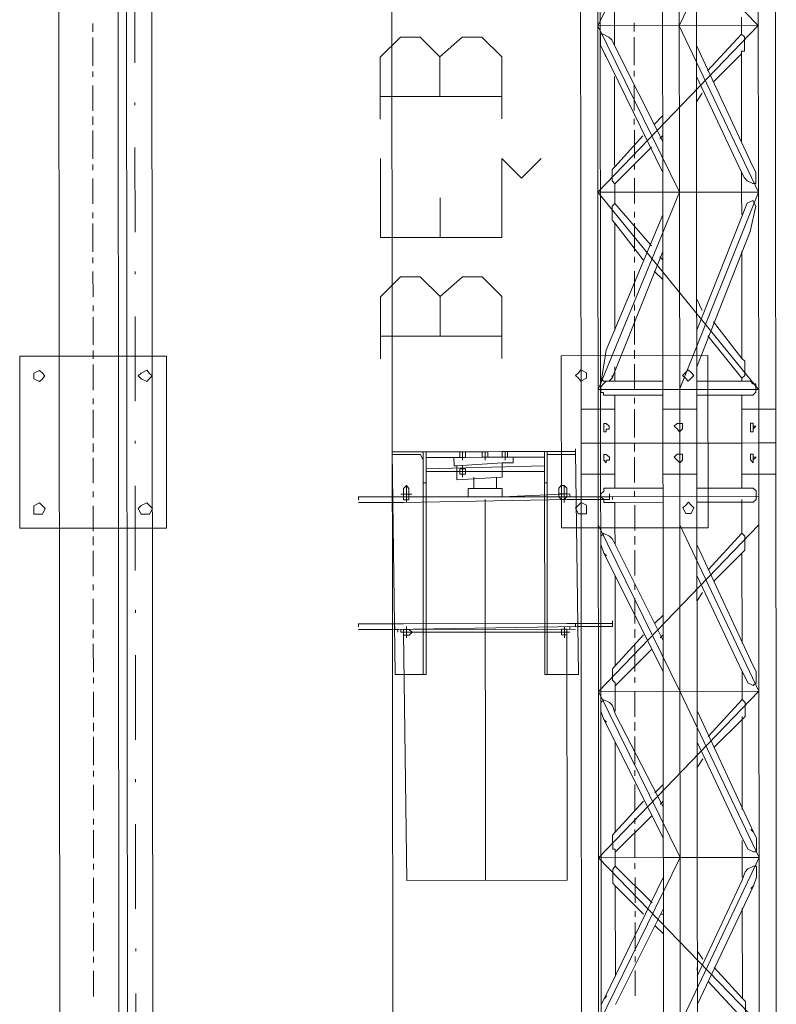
# Model space of a CAD drawing. Header units: inches. Extents: x -5850 to 5646, y 8947 to 13007.
# Tile 162 of 256: x -4033 to -3920, y 10865 to 11013. Entities that reach past the tile are written whole.
import ezdxf

# ---------------------------------------------------------------- set-up
doc = ezdxf.new("R2010")
doc.units = ezdxf.units.IN
doc.header["$MEASUREMENT"] = 0
doc.layers.add('at_Entity', color=7, linetype='Continuous')
doc.layers.add('at_Rect', color=7, linetype='Continuous')

msp = doc.modelspace()

# ---------------------------------------------------------------- linework, layer by layer
at = {"layer": 'at_Entity', "color": 7, "lineweight": 20}
for p, q in [((-3978.04, 11398.38), (-3977.23, 10500.36)), ((-4018.27, 10561.15), (-4019.02, 11398.35)), ((-4018.22, 10500.33), (-4019.02, 11398.35)), ((-4013.95, 11398.35), (-4013.15, 10500.33)), ((-4013.15, 10500.33), (-4013.95, 11398.35)), ((-4027.14, 10561.15), (-4027.83, 11328.22)), ((-4016.94, 10500.33), (-4017.68, 11328.23)), ((-3946.06, 10561.22), (-3946.75, 11328.29)), ((-3949.44, 11036.83), (-3949.4, 10986.99)), ((-3946.83, 10986.99), (-3946.88, 11036.84)), ((-3946.88, 11036.84), (-3922.82, 11011.94)), ((-3934.66, 11036.85), (-3946.85, 11011.92)), ((-3937.17, 11036.85), (-3937.13, 10987)), ((-3934.62, 10987.01), (-3934.66, 11036.85)), ((-3922.84, 11036.86), (-3934.64, 11011.93)), ((-3932.05, 10987.01), (-3932.1, 11036.85)), ((-3922.8, 10987.02), (-3922.84, 11036.86)), ((-3920.23, 10987.02), (-3920.28, 11036.86)), ((-3944.34, 11008.96), (-3944.35, 11014.88)), ((-3925.33, 11013.21), (-3925.33, 11010.67)), ((-3946.85, 11011.92), (-3922.82, 11011.94)), ((-3946.85, 11011.92), (-3934.62, 10987.01)), ((-3922.82, 11011.94), (-3946.83, 10986.99)), ((-3946.46, 11008.96), (-3946.46, 11010.65)), ((-3946.46, 11010.65), (-3946.02, 11010.65)), ((-3946.02, 11010.65), (-3945.18, 11010.23)), ((-3934.64, 11011.93), (-3922.8, 10987.02)), ((-3930.4, 11005.17), (-3925.33, 11010.67)), ((-3925.33, 11010.67), (-3924.88, 11010.25)), ((-3976.41, 11010.2), (-3979.42, 11007.24)), ((-3973.45, 11010.2), (-3976.41, 11010.2)), ((-3970.49, 11007.25), (-3973.45, 11010.2)), ((-3967.15, 11010.21), (-3970.49, 11007.25)), ((-3964.19, 11010.21), (-3967.15, 11010.21)), ((-3961.24, 11007.26), (-3964.19, 11010.21)), ((-3945.18, 11010.23), (-3944.73, 11009.81)), ((-3944.73, 11009.81), (-3944.34, 11008.96)), ((-3924.88, 11010.25), (-3924.88, 11008.14)), ((-3946.01, 11008.12), (-3946.46, 11008.96)), ((-3937.13, 10989.96), (-3946.01, 11008.12)), ((-3945.62, 11007.27), (-3946.01, 11008.12)), ((-3937.13, 10994.61), (-3944.34, 11008.96)), ((-3932.07, 11008.97), (-3923.64, 10990.82)), ((-3929.56, 11003.48), (-3925.32, 11007.71)), ((-3924.88, 11008.14), (-3925.32, 11008.14)), ((-3925.32, 11008.14), (-3925.32, 11007.71)), ((-3925.32, 11007.71), (-3925.31, 10994.62)), ((-3979.42, 11007.24), (-3979.41, 10997.95)), ((-3970.49, 11007.25), (-3970.49, 11001.34)), ((-3961.23, 10997.97), (-3961.24, 11007.26)), ((-3944.33, 10991.22), (-3944.34, 11004.32)), ((-3932.07, 11004.33), (-3925.31, 10989.98)), ((-3932.07, 11003.48), (-3932.07, 11003.9)), ((-3932.07, 11000.53), (-3931.23, 11001.8)), ((-3979.41, 11001.33), (-3961.23, 11001.35)), ((-3938.42, 10997.14), (-3937.14, 10998.41)), ((-3944.32, 10990.8), (-3940.09, 10995.45)), ((-3937.58, 10995.03), (-3937.14, 10995.45)), ((-3944.32, 10988.26), (-3938.81, 10993.76)), ((-3979.39, 10980.21), (-3979.4, 10992.03)), ((-3961.21, 10980.22), (-3961.22, 10992.05)), ((-3961.22, 10992.05), (-3958.26, 10989.1)), ((-3958.26, 10989.1), (-3955.31, 10992.06)), ((-3924.03, 10991.67), (-3923.64, 10990.82)), ((-3944.71, 10990.38), (-3944.32, 10990.8)), ((-3944.71, 10988.69), (-3944.71, 10990.38)), ((-3944.32, 10990.8), (-3944.33, 10991.22)), ((-3925.31, 10989.98), (-3925.31, 10987.01)), ((-3924.86, 10989.13), (-3925.31, 10989.98)), ((-3923.64, 10990.82), (-3923.19, 10989.98)), ((-3923.19, 10989.98), (-3923.19, 10988.28)), ((-3944.32, 10988.26), (-3944.71, 10988.69)), ((-3924.47, 10988.7), (-3924.86, 10989.13)), ((-3923.63, 10988.28), (-3924.47, 10988.7)), ((-3949.4, 10986.99), (-3949.36, 10949.4)), ((-3922.8, 10987.02), (-3946.83, 10986.99)), ((-3922.77, 10957.45), (-3946.83, 10986.99)), ((-3946.83, 10986.99), (-3946.8, 10949.4)), ((-3946.8, 10957.43), (-3934.62, 10987.01)), ((-3944.32, 10987), (-3944.32, 10988.26)), ((-3944.32, 10987), (-3944.32, 10985.31)), ((-3937.13, 10987), (-3937.09, 10949.41)), ((-3934.62, 10987.01), (-3934.58, 10949.42)), ((-3934.59, 10957.44), (-3922.8, 10987.02)), ((-3932.02, 10949.42), (-3932.05, 10987.01)), ((-3925.31, 10987.01), (-3925.3, 10983.63)), ((-3923.19, 10988.28), (-3923.63, 10988.28)), ((-3922.8, 10987.02), (-3922.76, 10949.43)), ((-3920.2, 10949.43), (-3920.23, 10987.02)), ((-3970.47, 10980.22), (-3970.47, 10986.13)), ((-3924.47, 10985.33), (-3923.63, 10985.75)), ((-3923.63, 10985.75), (-3923.18, 10984.91)), ((-3944.71, 10984.89), (-3944.32, 10985.31)), ((-3944.71, 10982.78), (-3944.71, 10984.89)), ((-3944.32, 10985.31), (-3938.79, 10978.98)), ((-3932.03, 10966.31), (-3924.47, 10985.33)), ((-3923.18, 10984.91), (-3924.02, 10981.1)), ((-3937.12, 10983.62), (-3945.58, 10963.34)), ((-3944.32, 10982.35), (-3944.71, 10982.78)), ((-3944.3, 10966.3), (-3944.32, 10982.35)), ((-3940.07, 10976.86), (-3944.32, 10982.35)), ((-3932.03, 10960.82), (-3924.02, 10981.1)), ((-3961.21, 10980.22), (-3979.39, 10980.21)), ((-3937.12, 10978.13), (-3944.69, 10959.12)), ((-3925.3, 10978.14), (-3925.28, 10962.09)), ((-3937.12, 10976.87), (-3937.57, 10977.29)), ((-3937.12, 10973.91), (-3938.4, 10975.17)), ((-3976.37, 10974.3), (-3979.38, 10971.34)), ((-3973.42, 10974.3), (-3976.37, 10974.3)), ((-3970.46, 10971.35), (-3973.42, 10974.3)), ((-3967.12, 10974.31), (-3970.46, 10971.35)), ((-3964.16, 10974.31), (-3967.12, 10974.31)), ((-3961.2, 10971.36), (-3964.16, 10974.31)), ((-3979.38, 10971.34), (-3979.37, 10962.04)), ((-3970.46, 10971.35), (-3970.46, 10965.43)), ((-3961.2, 10962.06), (-3961.2, 10971.36)), ((-3931.2, 10969.27), (-3932.04, 10970.96)), ((-3932.04, 10967.16), (-3932.04, 10967.58)), ((-3925.28, 10962.09), (-3929.53, 10967.58)), ((-3979.38, 10965.42), (-3961.2, 10965.44)), ((-3925.28, 10959.14), (-3930.36, 10965.47)), ((-3946.41, 10958.27), (-3945.58, 10963.34)), ((-3925.28, 10962.09), (-3924.84, 10961.68)), ((-3949.37, 10960.38), (-3949.76, 10959.96)), ((-3948.54, 10959.96), (-3949.37, 10960.38)), ((-3944.3, 10958.7), (-3944.3, 10960.81)), ((-3933.31, 10960.4), (-3933.7, 10959.97)), ((-3932.87, 10959.97), (-3933.31, 10960.4)), ((-3924.84, 10961.68), (-3924.84, 10959.56)), ((-4031.29, 10959.88), (-4030.45, 10960.31)), ((-4031.29, 10959.04), (-4031.29, 10959.88)), ((-4030.45, 10958.62), (-4031.29, 10959.04)), ((-4030.45, 10960.31), (-4030.01, 10959.89)), ((-4030.01, 10959.04), (-4030.45, 10958.62)), ((-4030.01, 10959.89), (-4029.62, 10959.47)), ((-4029.62, 10959.47), (-4030.01, 10959.04)), ((-4015.68, 10959.48), (-4015.23, 10959.9)), ((-4015.23, 10959.06), (-4015.68, 10959.48)), ((-4015.23, 10959.9), (-4014.39, 10960.32)), ((-4014.39, 10958.63), (-4015.23, 10959.06)), ((-4014.39, 10960.32), (-4014, 10959.9)), ((-4014, 10959.06), (-4014.39, 10958.63)), ((-4014, 10959.9), (-4013.56, 10959.48)), ((-4013.56, 10959.48), (-4014, 10959.06)), ((-3949.76, 10959.96), (-3950.21, 10959.54)), ((-3950.21, 10959.54), (-3949.76, 10959.12)), ((-3949.76, 10959.12), (-3949.37, 10958.69)), ((-3949.37, 10958.69), (-3948.53, 10959.12)), ((-3948.53, 10959.12), (-3948.54, 10959.96)), ((-3946.42, 10959.12), (-3946.42, 10959.54)), ((-3945.97, 10958.7), (-3946.42, 10959.12)), ((-3944.69, 10959.12), (-3945.13, 10958.7)), ((-3944.69, 10959.12), (-3944.69, 10959.54)), ((-3933.7, 10959.97), (-3934.15, 10959.55)), ((-3934.15, 10959.55), (-3933.7, 10959.13)), ((-3933.7, 10959.13), (-3933.31, 10958.71)), ((-3933.31, 10958.71), (-3932.86, 10959.13)), ((-3932.47, 10959.55), (-3932.87, 10959.97)), ((-3932.86, 10959.13), (-3932.47, 10959.55)), ((-3924.84, 10959.56), (-3925.28, 10959.14)), ((-3925.28, 10958.71), (-3925.28, 10959.14)), ((-3946.8, 10957.43), (-3922.77, 10957.45)), ((-3946.41, 10957.85), (-3945.97, 10958.27)), ((-3946.41, 10957.01), (-3946.41, 10957.85)), ((-3945.97, 10958.27), (-3945.58, 10958.7)), ((-3945.13, 10958.7), (-3945.97, 10958.7)), ((-3944.3, 10958.7), (-3945.58, 10958.7)), ((-3937.1, 10958.7), (-3944.3, 10958.7)), ((-3932.03, 10958.71), (-3925.28, 10958.71)), ((-3924, 10958.71), (-3925.28, 10958.71)), ((-3924, 10958.71), (-3923.61, 10958.29)), ((-3923.61, 10958.29), (-3923.16, 10958.29)), ((-3923.16, 10958.29), (-3923.16, 10957.45)), ((-3923.16, 10957.45), (-3923.16, 10957.03)), ((-3945.97, 10957.01), (-3946.41, 10957.01)), ((-3945.97, 10956.59), (-3945.97, 10957.01)), ((-3945.58, 10956.59), (-3945.97, 10956.59)), ((-3944.29, 10956.59), (-3945.58, 10956.59)), ((-3937.1, 10956.6), (-3944.29, 10956.59)), ((-3944.29, 10956.59), (-3944.29, 10949.41)), ((-3932.03, 10956.6), (-3925.28, 10956.61)), ((-3925.27, 10949.42), (-3925.28, 10956.61)), ((-3925.28, 10956.61), (-3924, 10956.61)), ((-3923.61, 10956.61), (-3924, 10956.61)), ((-3923.16, 10957.03), (-3923.61, 10956.61)), ((-3944.29, 10954.48), (-3949.37, 10954.47)), ((-3932.02, 10954.49), (-3937.1, 10954.48)), ((-3920.2, 10954.5), (-3925.28, 10954.49)), ((-3945.96, 10951.09), (-3945.96, 10952.36)), ((-3945.96, 10952.36), (-3945.57, 10952.36)), ((-3945.96, 10952.36), (-3945.96, 10951.52)), ((-3945.57, 10952.36), (-3945.13, 10951.94)), ((-3945.13, 10951.52), (-3945.57, 10951.52)), ((-3945.57, 10951.52), (-3945.57, 10951.09)), ((-3945.13, 10951.94), (-3945.13, 10951.52)), ((-3935.42, 10951.95), (-3934.98, 10952.37)), ((-3934.98, 10951.53), (-3935.42, 10951.95)), ((-3934.98, 10952.37), (-3934.59, 10952.37)), ((-3934.59, 10951.1), (-3934.98, 10951.53)), ((-3934.59, 10952.37), (-3934.14, 10952.37)), ((-3934.14, 10951.53), (-3934.59, 10951.1)), ((-3934.14, 10952.37), (-3934.14, 10951.53)), ((-3923.6, 10952.38), (-3923.99, 10952.38)), ((-3923.99, 10952.38), (-3923.99, 10951.11)), ((-3923.6, 10951.96), (-3923.6, 10952.38)), ((-3923.6, 10952.38), (-3923.6, 10951.54)), ((-3923.6, 10951.54), (-3923.16, 10951.96)), ((-3923.16, 10951.96), (-3923.6, 10951.96)), ((-3923.6, 10951.11), (-3923.6, 10951.54)), ((-3945.57, 10951.09), (-3945.96, 10951.09)), ((-3923.99, 10951.11), (-3923.6, 10951.11)), ((-3949.36, 10949.4), (-3944.29, 10949.41)), ((-3949.36, 10949.4), (-3949.35, 10937.15)), ((-3946.8, 10949.4), (-3949.36, 10949.4)), ((-3937.09, 10949.41), (-3946.8, 10949.4)), ((-3946.8, 10949.4), (-3937.09, 10949.41)), ((-3944.29, 10949.41), (-3946.8, 10949.4)), ((-3946.8, 10949.4), (-3946.79, 10937.15)), ((-3944.28, 10942.65), (-3944.29, 10949.41)), ((-3937.09, 10949.41), (-3932.02, 10949.42)), ((-3932.02, 10949.42), (-3937.09, 10949.41)), ((-3937.09, 10949.41), (-3937.08, 10937.16)), ((-3934.58, 10949.42), (-3934.57, 10937.16)), ((-3922.76, 10949.43), (-3932.02, 10949.42)), ((-3932.01, 10937.17), (-3932.02, 10949.42)), ((-3932.02, 10949.42), (-3925.27, 10949.42)), ((-3922.76, 10949.43), (-3925.27, 10949.42)), ((-3925.27, 10949.42), (-3922.76, 10949.43)), ((-3920.2, 10949.43), (-3925.27, 10949.42)), ((-3925.27, 10949.42), (-3925.27, 10942.66)), ((-3922.76, 10949.43), (-3920.2, 10949.43)), ((-3922.76, 10949.43), (-3922.75, 10937.17)), ((-3920.19, 10937.18), (-3920.2, 10949.43)), ((-3977.63, 10948.11), (-3977.63, 10948.53)), ((-3977.63, 10948.11), (-3972.56, 10948.12)), ((-3977.63, 10948.11), (-3972.56, 10948.12)), ((-3977.63, 10948.11), (-3977.21, 10914.74)), ((-3977.63, 10948.11), (-3977.63, 10947.69)), ((-3977.63, 10947.69), (-3977.24, 10947.69)), ((-3973.84, 10947.69), (-3977.24, 10947.69)), ((-3973.4, 10947.69), (-3973.84, 10947.69)), ((-3973, 10946.84), (-3973.4, 10947.69)), ((-3972.98, 10914.74), (-3973.01, 10948.11)), ((-3972.56, 10948.12), (-3967.48, 10948.12)), ((-3972.56, 10947.27), (-3972.56, 10948.12)), ((-3972.56, 10943.46), (-3972.56, 10948.12)), ((-3972.53, 10914.74), (-3972.56, 10948.12)), ((-3967.48, 10947.27), (-3972.56, 10947.27)), ((-3968.38, 10947.27), (-3959.51, 10947.28)), ((-3968.37, 10946.01), (-3968.38, 10947.27)), ((-3967.48, 10947.27), (-3967.48, 10948.12)), ((-3967.48, 10948.12), (-3966.65, 10948.12)), ((-3959.51, 10947.28), (-3967.48, 10947.27)), ((-3966.65, 10947.27), (-3967.48, 10947.27)), ((-3966.65, 10948.12), (-3966.65, 10947.27)), ((-3966.65, 10948.12), (-3964.14, 10948.12)), ((-3964.14, 10947.28), (-3966.65, 10947.27)), ((-3964.14, 10948.12), (-3964.14, 10947.28)), ((-3964.14, 10948.12), (-3963.3, 10948.12)), ((-3963.3, 10947.28), (-3964.14, 10947.28)), ((-3963.3, 10948.12), (-3961.18, 10948.13)), ((-3963.3, 10948.12), (-3963.3, 10947.28)), ((-3961.18, 10947.28), (-3963.3, 10947.28)), ((-3961.18, 10948.13), (-3961.18, 10947.28)), ((-3961.18, 10948.13), (-3960.35, 10948.13)), ((-3960.35, 10947.28), (-3961.18, 10947.28)), ((-3960.35, 10948.13), (-3960.35, 10947.28)), ((-3960.35, 10948.13), (-3954.83, 10948.13)), ((-3954.83, 10947.28), (-3960.35, 10947.28)), ((-3959.51, 10946.44), (-3959.51, 10947.28)), ((-3950.2, 10948.14), (-3954.83, 10948.13)), ((-3954.83, 10948.13), (-3950.2, 10948.14)), ((-3954.83, 10948.13), (-3954.83, 10947.28)), ((-3954.83, 10948.13), (-3954.82, 10943.48)), ((-3954.83, 10948.13), (-3954.8, 10914.76)), ((-3954.41, 10914.76), (-3954.44, 10948.13)), ((-3953.54, 10947.71), (-3954.44, 10947.71)), ((-3954.44, 10947.71), (-3954.44, 10947.28)), ((-3954.43, 10943.9), (-3954.44, 10947.28)), ((-3953.54, 10947.71), (-3950.2, 10947.71)), ((-3950.2, 10948.14), (-3950.2, 10948.55)), ((-3950.2, 10948.14), (-3949.72, 10914.76)), ((-3950.2, 10947.71), (-3950.2, 10948.14)), ((-3945.96, 10947.72), (-3945.96, 10946.87)), ((-3945.96, 10946.87), (-3945.96, 10947.72)), ((-3945.96, 10947.72), (-3945.57, 10947.72)), ((-3945.96, 10947.72), (-3945.96, 10946.87)), ((-3945.96, 10946.87), (-3945.96, 10947.72)), ((-3945.96, 10947.72), (-3945.57, 10947.72)), ((-3945.57, 10947.72), (-3945.12, 10947.29)), ((-3945.57, 10947.72), (-3945.12, 10947.29)), ((-3945.12, 10947.29), (-3945.12, 10946.87)), ((-3945.12, 10947.29), (-3945.12, 10946.87)), ((-3935.42, 10947.3), (-3934.97, 10947.73)), ((-3934.97, 10946.88), (-3935.42, 10947.3)), ((-3934.97, 10947.73), (-3934.58, 10947.73)), ((-3934.58, 10947.73), (-3934.14, 10947.73)), ((-3934.14, 10947.73), (-3934.14, 10946.88)), ((-3923.6, 10947.74), (-3923.99, 10947.73)), ((-3923.6, 10947.74), (-3923.99, 10947.73)), ((-3923.99, 10947.73), (-3923.99, 10946.89)), ((-3923.99, 10947.73), (-3923.99, 10946.89)), ((-3923.6, 10947.74), (-3923.6, 10946.89)), ((-3923.6, 10947.31), (-3923.6, 10947.74)), ((-3923.6, 10947.74), (-3923.6, 10946.89)), ((-3923.6, 10947.31), (-3923.6, 10947.74)), ((-3923.6, 10946.89), (-3923.15, 10947.31)), ((-3923.15, 10947.31), (-3923.6, 10947.31)), ((-3923.6, 10946.89), (-3923.15, 10947.31)), ((-3923.15, 10947.31), (-3923.6, 10947.31)), ((-3973, 10943.46), (-3973, 10946.84)), ((-3954.82, 10946.02), (-3972.56, 10945.58)), ((-3967.93, 10946.01), (-3968.37, 10946.01)), ((-3961.18, 10946.44), (-3967.93, 10946.01)), ((-3967.93, 10946.01), (-3967.93, 10943.89)), ((-3967.09, 10946.01), (-3967.09, 10944.32)), ((-3959.51, 10946.44), (-3961.18, 10946.44)), ((-3961.18, 10946.44), (-3961.18, 10944.32)), ((-3954.82, 10945.17), (-3954.82, 10946.02)), ((-3945.57, 10946.45), (-3945.96, 10946.87)), ((-3945.57, 10946.45), (-3945.96, 10946.87)), ((-3945.12, 10946.87), (-3945.57, 10946.87)), ((-3945.57, 10946.87), (-3945.57, 10946.45)), ((-3945.12, 10946.87), (-3945.57, 10946.87)), ((-3945.57, 10946.87), (-3945.57, 10946.45)), ((-3934.58, 10946.46), (-3934.97, 10946.88)), ((-3934.14, 10946.88), (-3934.58, 10946.46)), ((-3923.99, 10946.89), (-3923.6, 10946.47)), ((-3923.99, 10946.89), (-3923.6, 10946.47)), ((-3923.6, 10946.47), (-3923.6, 10946.89)), ((-3923.6, 10946.47), (-3923.6, 10946.89)), ((-3972.56, 10945.58), (-3972.56, 10945.15)), ((-3972.56, 10945.15), (-3954.82, 10945.17)), ((-3967.93, 10943.89), (-3961.18, 10944.32)), ((-3966.65, 10945.58), (-3967.48, 10945.58)), ((-3967.48, 10945.58), (-3967.48, 10944.74)), ((-3966.26, 10945.16), (-3967.48, 10945.16)), ((-3967.48, 10944.74), (-3966.65, 10944.74)), ((-3966.65, 10945.16), (-3966.65, 10945.58)), ((-3966.65, 10944.74), (-3966.65, 10945.16)), ((-3965.42, 10942.63), (-3965.42, 10944.32)), ((-3962.02, 10944.32), (-3962.01, 10942.63)), ((-3949.36, 10944.75), (-3944.28, 10944.76)), ((-3937.09, 10944.76), (-3932.02, 10944.77)), ((-3925.27, 10944.77), (-3920.19, 10944.78)), ((-3975.51, 10943.04), (-3975.96, 10942.62)), ((-3975.12, 10942.62), (-3975.51, 10943.04)), ((-3973, 10943.46), (-3973, 10943.89)), ((-3973, 10943.46), (-3972.56, 10943.46)), ((-3954.82, 10943.48), (-3954.82, 10943.9)), ((-3954.82, 10943.48), (-3954.43, 10943.48)), ((-3954.43, 10943.48), (-3954.43, 10943.9)), ((-3952.31, 10943.06), (-3952.7, 10942.64)), ((-3951.87, 10943.06), (-3952.31, 10943.06)), ((-3951.48, 10942.64), (-3951.87, 10943.06)), ((-3925.27, 10942.66), (-3932.01, 10942.66)), ((-3925.27, 10942.66), (-3923.98, 10942.67)), ((-3923.98, 10942.67), (-3923.59, 10942.67)), ((-3923.98, 10942.67), (-3923.59, 10942.67)), ((-3923.59, 10942.67), (-3923.15, 10942.24)), ((-3923.59, 10942.67), (-3923.15, 10942.24)), ((-3982.7, 10941.35), (-3977.63, 10941.35)), ((-3982.7, 10940.92), (-3982.7, 10941.35)), ((-3982.7, 10940.92), (-3982.7, 10941.35)), ((-3951.03, 10941.38), (-3977.63, 10941.35)), ((-3977.63, 10941.35), (-3966.25, 10941.36)), ((-3975.96, 10942.62), (-3975.95, 10941.35)), ((-3975.95, 10941.35), (-3975.95, 10940.93)), ((-3975.12, 10942.62), (-3975.12, 10941.35)), ((-3975.12, 10940.93), (-3975.12, 10941.35)), ((-3961.18, 10942.63), (-3966.25, 10942.63)), ((-3966.25, 10941.36), (-3966.25, 10942.63)), ((-3961.18, 10941.37), (-3966.25, 10941.36)), ((-3961.18, 10941.37), (-3961.18, 10942.63)), ((-3951.03, 10941.79), (-3961.18, 10941.37)), ((-3952.7, 10942.64), (-3952.7, 10941.37)), ((-3952.7, 10941.37), (-3952.31, 10940.95)), ((-3951.86, 10940.95), (-3951.47, 10941.38)), ((-3951.48, 10942.64), (-3951.47, 10941.38)), ((-3951.03, 10941.38), (-3951.03, 10941.79)), ((-3951.03, 10941.38), (-3945.12, 10941.38)), ((-3922.76, 10941.4), (-3946.79, 10941.38)), ((-3946.4, 10941.8), (-3945.95, 10942.22)), ((-3946.4, 10941.8), (-3945.95, 10942.22)), ((-3946.4, 10941.38), (-3946.4, 10941.8)), ((-3946.4, 10941.38), (-3946.4, 10941.8)), ((-3945.95, 10940.96), (-3946.4, 10941.38)), ((-3945.95, 10940.96), (-3946.4, 10941.38)), ((-3945.95, 10942.22), (-3945.95, 10942.65)), ((-3945.95, 10942.65), (-3945.56, 10942.65)), ((-3945.95, 10942.22), (-3945.95, 10942.65)), ((-3945.95, 10942.65), (-3945.56, 10942.65)), ((-3945.56, 10942.65), (-3944.28, 10942.65)), ((-3945.12, 10941.38), (-3945.12, 10941.8)), ((-3945.12, 10940.96), (-3945.12, 10941.38)), ((-3944.67, 10940.96), (-3944.67, 10941.38)), ((-3937.09, 10942.65), (-3944.28, 10942.65)), ((-3923.15, 10942.24), (-3923.15, 10941.4)), ((-3923.15, 10942.24), (-3923.15, 10941.4)), ((-3923.15, 10941.4), (-3923.15, 10940.98)), ((-3923.15, 10941.4), (-3923.15, 10940.98)), ((-4031.27, 10940.03), (-4030.44, 10940.46)), ((-4031.27, 10938.77), (-4031.27, 10940.03)), ((-4030.44, 10940.46), (-4029.99, 10940.03)), ((-4029.99, 10940.03), (-4029.6, 10939.61)), ((-4015.66, 10939.62), (-4015.21, 10940.05)), ((-4015.21, 10940.05), (-4014.38, 10940.47)), ((-4014.38, 10940.47), (-4013.98, 10940.05)), ((-4013.98, 10940.05), (-4013.54, 10939.62)), ((-3975.95, 10940.51), (-3982.7, 10940.5)), ((-3951.47, 10940.95), (-3975.95, 10940.51)), ((-3975.95, 10940.93), (-3975.51, 10940.93)), ((-3975.51, 10940.93), (-3975.12, 10940.93)), ((-3963.64, 10883.92), (-3963.69, 10940.94)), ((-3952.31, 10940.95), (-3951.86, 10940.95)), ((-3951.47, 10940.95), (-3945.12, 10940.96)), ((-3949.74, 10940.11), (-3950.19, 10939.68)), ((-3949.35, 10940.53), (-3949.74, 10940.11)), ((-3948.52, 10940.11), (-3949.35, 10940.53)), ((-3948.52, 10938.84), (-3948.52, 10940.11)), ((-3945.95, 10940.53), (-3945.95, 10940.96)), ((-3945.95, 10940.53), (-3945.95, 10940.96)), ((-3945.56, 10940.53), (-3945.95, 10940.53)), ((-3945.56, 10940.53), (-3945.95, 10940.53)), ((-3945.56, 10940.53), (-3944.28, 10940.53)), ((-3937.09, 10940.54), (-3944.28, 10940.53)), ((-3944.28, 10938.43), (-3944.28, 10940.53)), ((-3933.68, 10940.12), (-3934.13, 10939.7)), ((-3933.29, 10940.54), (-3933.68, 10940.12)), ((-3932.85, 10940.12), (-3933.29, 10940.54)), ((-3932.46, 10939.7), (-3932.85, 10940.12)), ((-3925.26, 10940.55), (-3932.01, 10940.55)), ((-3925.26, 10940.55), (-3925.26, 10940.98)), ((-3925.26, 10940.55), (-3925.26, 10940.13)), ((-3925.26, 10937.17), (-3925.26, 10940.55)), ((-3925.26, 10940.55), (-3923.98, 10940.55)), ((-3923.59, 10940.55), (-3923.98, 10940.55)), ((-3923.59, 10940.55), (-3923.98, 10940.55)), ((-3923.15, 10940.98), (-3923.59, 10940.55)), ((-3923.15, 10940.98), (-3923.59, 10940.55)), ((-4029.99, 10938.77), (-4031.27, 10938.77)), ((-4029.6, 10939.61), (-4029.99, 10938.77)), ((-4015.21, 10938.78), (-4015.66, 10939.62)), ((-4013.98, 10938.78), (-4015.21, 10938.78)), ((-4013.54, 10939.62), (-4013.98, 10938.78)), ((-3950.19, 10939.68), (-3949.74, 10938.84)), ((-3949.74, 10938.84), (-3948.52, 10938.84)), ((-3944.28, 10937.16), (-3944.28, 10938.43)), ((-3944.28, 10938), (-3944.28, 10938.43)), ((-3934.13, 10939.7), (-3933.68, 10938.85)), ((-3933.68, 10938.85), (-3932.85, 10938.85)), ((-3932.85, 10938.85), (-3932.46, 10939.7)), ((-3949.35, 10937.15), (-3949.33, 10912.23)), ((-3946.79, 10937.15), (-3934.55, 10912.24)), ((-3946.76, 10912.23), (-3946.79, 10937.15)), ((-3922.75, 10937.17), (-3946.76, 10912.23)), ((-3944.27, 10934.2), (-3944.28, 10937.16)), ((-3937.08, 10937.16), (-3937.06, 10913.93)), ((-3934.57, 10937.16), (-3922.73, 10912.25)), ((-3934.55, 10912.24), (-3934.57, 10937.16)), ((-3931.99, 10914.36), (-3932.01, 10937.17)), ((-3925.26, 10937.17), (-3925.26, 10935.91)), ((-3922.73, 10912.25), (-3922.75, 10937.17)), ((-3920.16, 10912.26), (-3920.19, 10937.18)), ((-3945.95, 10935.89), (-3946.39, 10935.46)), ((-3945.95, 10935.89), (-3946.39, 10935.46)), ((-3945.95, 10935.89), (-3946.39, 10935.46)), ((-3945.95, 10935.89), (-3946.39, 10935.46)), ((-3945.95, 10935.89), (-3946.39, 10935.46)), ((-3945.95, 10935.89), (-3946.39, 10935.46)), ((-3946.39, 10935.46), (-3946.39, 10934.2)), ((-3946.39, 10935.46), (-3946.39, 10934.2)), ((-3946.39, 10935.46), (-3946.39, 10934.2)), ((-3946.39, 10935.46), (-3946.39, 10934.2)), ((-3946.39, 10935.46), (-3946.39, 10934.2)), ((-3946.39, 10935.46), (-3946.39, 10934.2)), ((-3945.11, 10935.46), (-3945.95, 10935.89)), ((-3945.11, 10935.46), (-3945.95, 10935.89)), ((-3945.11, 10935.46), (-3945.95, 10935.89)), ((-3945.11, 10935.46), (-3945.95, 10935.89)), ((-3945.11, 10935.46), (-3945.95, 10935.89)), ((-3945.11, 10935.46), (-3945.95, 10935.89)), ((-3944.67, 10935.04), (-3945.11, 10935.46)), ((-3944.67, 10935.04), (-3945.11, 10935.46)), ((-3944.67, 10935.04), (-3945.11, 10935.46)), ((-3944.67, 10935.04), (-3945.11, 10935.46)), ((-3944.67, 10935.04), (-3945.11, 10935.46)), ((-3944.67, 10935.04), (-3945.11, 10935.46)), ((-3925.26, 10935.91), (-3930.33, 10930.41)), ((-3925.26, 10935.91), (-3924.81, 10935.48)), ((-3925.26, 10935.91), (-3924.81, 10935.48)), ((-3925.26, 10935.91), (-3924.81, 10935.48)), ((-3925.26, 10935.91), (-3924.81, 10935.48)), ((-3925.26, 10935.91), (-3924.81, 10935.48)), ((-3925.26, 10935.91), (-3924.81, 10935.48)), ((-3924.81, 10935.48), (-3924.81, 10933.37)), ((-3924.81, 10935.48), (-3924.81, 10933.37)), ((-3924.81, 10935.48), (-3924.81, 10933.37)), ((-3924.81, 10935.48), (-3924.81, 10933.37)), ((-3924.81, 10935.48), (-3924.81, 10933.37)), ((-3924.81, 10935.48), (-3924.81, 10933.37)), ((-3946.39, 10934.2), (-3945.95, 10932.93)), ((-3946.39, 10934.2), (-3945.95, 10932.93)), ((-3946.39, 10934.2), (-3945.95, 10932.93)), ((-3946.39, 10934.2), (-3945.95, 10932.93)), ((-3946.39, 10934.2), (-3945.95, 10932.93)), ((-3946.39, 10934.2), (-3945.95, 10932.93)), ((-3944.27, 10934.2), (-3944.67, 10935.04)), ((-3944.27, 10934.2), (-3944.67, 10935.04)), ((-3944.27, 10934.2), (-3944.67, 10935.04)), ((-3944.27, 10934.2), (-3944.67, 10935.04)), ((-3944.27, 10934.2), (-3944.67, 10935.04)), ((-3944.27, 10934.2), (-3944.67, 10935.04)), ((-3944.27, 10934.2), (-3937.07, 10919.84)), ((-3923.57, 10916.06), (-3932.01, 10934.21)), ((-3945.95, 10932.93), (-3945.56, 10932.51)), ((-3945.95, 10932.93), (-3945.56, 10932.51)), ((-3945.95, 10932.93), (-3945.56, 10932.51)), ((-3945.95, 10932.93), (-3945.56, 10932.51)), ((-3945.95, 10932.93), (-3945.56, 10932.51)), ((-3945.95, 10932.93), (-3945.56, 10932.51)), ((-3945.95, 10932.93), (-3937.06, 10915.2)), ((-3925.26, 10932.95), (-3929.49, 10928.72)), ((-3924.81, 10933.37), (-3925.26, 10932.95)), ((-3924.81, 10933.37), (-3925.26, 10932.95)), ((-3924.81, 10933.37), (-3925.26, 10932.95)), ((-3924.81, 10933.37), (-3925.26, 10932.95)), ((-3924.81, 10933.37), (-3925.26, 10932.95)), ((-3924.81, 10933.37), (-3925.26, 10932.95)), ((-3925.26, 10932.95), (-3925.25, 10919.43)), ((-3944.26, 10916.04), (-3944.27, 10929.55)), ((-3925.24, 10915.21), (-3932, 10929.57)), ((-3932, 10929.14), (-3932, 10928.72)), ((-3931.16, 10927.03), (-3932, 10925.76)), ((-3937.07, 10923.64), (-3938.35, 10922.38)), ((-3982.68, 10921.91), (-3982.69, 10922.34)), ((-3975.94, 10922.34), (-3982.69, 10922.34)), ((-3982.68, 10921.91), (-3982.69, 10922.34)), ((-3951.46, 10922.37), (-3975.94, 10922.34)), ((-3944.65, 10922.37), (-3951.46, 10922.37)), ((-3950.17, 10921.94), (-3950.17, 10922.37)), ((-3944.65, 10922.37), (-3944.65, 10922.8)), ((-3944.65, 10922.37), (-3944.65, 10921.95)), ((-3944.65, 10921.95), (-3944.65, 10922.37)), ((-3977.61, 10921.49), (-3982.68, 10921.49)), ((-3949.73, 10921.94), (-3977.61, 10921.49)), ((-3977.22, 10921.49), (-3977.22, 10921.92)), ((-3976.77, 10921.5), (-3977.22, 10921.49)), ((-3950.17, 10921.52), (-3976.77, 10921.5)), ((-3976.77, 10921.5), (-3976.77, 10921.08)), ((-3976.33, 10921.08), (-3976.33, 10921.5)), ((-3976.33, 10921.08), (-3951.01, 10921.1)), ((-3975.1, 10921.5), (-3975.94, 10921.5)), ((-3975.94, 10921.5), (-3975.94, 10920.65)), ((-3975.94, 10921.08), (-3975.46, 10883.91)), ((-3975.94, 10920.65), (-3975.1, 10920.65)), ((-3974.65, 10921.08), (-3975.1, 10921.5)), ((-3975.1, 10920.65), (-3974.65, 10921.08)), ((-3951.46, 10921.52), (-3952.29, 10921.52)), ((-3952.29, 10921.52), (-3952.29, 10920.68)), ((-3952.29, 10920.68), (-3951.46, 10920.68)), ((-3951.46, 10921.1), (-3951.46, 10921.52)), ((-3951.42, 10883.93), (-3951.46, 10921.1)), ((-3951.46, 10920.68), (-3951.46, 10921.1)), ((-3951.01, 10921.52), (-3951.01, 10921.94)), ((-3944.65, 10921.95), (-3949.73, 10921.94)), ((-3940.02, 10920.69), (-3944.26, 10916.04)), ((-3937.07, 10920.69), (-3937.51, 10920.26)), ((-3938.74, 10918.57), (-3944.26, 10913.08)), ((-3923.57, 10916.06), (-3923.96, 10916.9)), ((-3923.57, 10916.06), (-3923.96, 10916.9)), ((-3923.57, 10916.06), (-3923.96, 10916.9)), ((-3923.57, 10916.06), (-3923.96, 10916.9)), ((-3923.57, 10916.06), (-3923.96, 10916.9)), ((-3923.57, 10916.06), (-3923.96, 10916.9)), ((-3977.21, 10914.74), (-3972.98, 10914.74)), ((-3972.98, 10914.74), (-3972.53, 10914.74)), ((-3954.8, 10914.76), (-3954.41, 10914.76)), ((-3949.72, 10914.76), (-3954.41, 10914.76)), ((-3944.65, 10915.61), (-3944.26, 10916.04)), ((-3944.65, 10915.61), (-3944.26, 10916.04)), ((-3944.65, 10915.61), (-3944.26, 10916.04)), ((-3944.65, 10915.61), (-3944.26, 10916.04)), ((-3944.65, 10915.61), (-3944.26, 10916.04)), ((-3944.65, 10915.61), (-3944.26, 10916.04)), ((-3944.65, 10913.92), (-3944.65, 10915.61)), ((-3944.65, 10913.92), (-3944.65, 10915.61)), ((-3944.65, 10913.92), (-3944.65, 10915.61)), ((-3944.65, 10913.92), (-3944.65, 10915.61)), ((-3944.65, 10913.92), (-3944.65, 10915.61)), ((-3944.65, 10913.92), (-3944.65, 10915.61)), ((-3925.24, 10915.21), (-3924.79, 10914.36)), ((-3925.24, 10915.21), (-3924.79, 10914.36)), ((-3925.24, 10915.21), (-3924.79, 10914.36)), ((-3925.24, 10915.21), (-3924.79, 10914.36)), ((-3925.24, 10915.21), (-3924.79, 10914.36)), ((-3925.24, 10915.21), (-3924.79, 10914.36)), ((-3925.24, 10915.21), (-3925.24, 10912.25)), ((-3923.12, 10915.21), (-3923.57, 10916.06)), ((-3923.12, 10915.21), (-3923.57, 10916.06)), ((-3923.12, 10915.21), (-3923.57, 10916.06)), ((-3923.12, 10915.21), (-3923.57, 10916.06)), ((-3923.12, 10915.21), (-3923.57, 10916.06)), ((-3923.12, 10915.21), (-3923.57, 10916.06)), ((-3923.12, 10913.52), (-3923.12, 10915.21)), ((-3923.12, 10913.52), (-3923.12, 10915.21)), ((-3923.12, 10913.52), (-3923.12, 10915.21)), ((-3923.12, 10913.52), (-3923.12, 10915.21)), ((-3923.12, 10913.52), (-3923.12, 10915.21)), ((-3923.12, 10913.52), (-3923.12, 10915.21)), ((-3944.26, 10913.5), (-3944.65, 10913.92)), ((-3944.26, 10913.5), (-3944.65, 10913.92)), ((-3944.26, 10913.5), (-3944.65, 10913.92)), ((-3944.26, 10913.5), (-3944.65, 10913.92)), ((-3944.26, 10913.5), (-3944.65, 10913.92)), ((-3944.26, 10913.5), (-3944.65, 10913.92)), ((-3944.25, 10912.23), (-3944.26, 10913.5)), ((-3937.06, 10913.93), (-3937.06, 10912.24)), ((-3931.99, 10912.25), (-3931.99, 10914.36)), ((-3924.79, 10914.36), (-3924.4, 10913.52)), ((-3924.79, 10914.36), (-3924.4, 10913.52)), ((-3924.79, 10914.36), (-3924.4, 10913.52)), ((-3924.79, 10914.36), (-3924.4, 10913.52)), ((-3924.79, 10914.36), (-3924.4, 10913.52)), ((-3924.79, 10914.36), (-3924.4, 10913.52)), ((-3924.4, 10913.52), (-3923.57, 10913.1)), ((-3924.4, 10913.52), (-3923.57, 10913.1)), ((-3924.4, 10913.52), (-3923.57, 10913.1)), ((-3924.4, 10913.52), (-3923.57, 10913.1)), ((-3924.4, 10913.52), (-3923.57, 10913.1)), ((-3924.4, 10913.52), (-3923.57, 10913.1)), ((-3923.57, 10913.1), (-3923.12, 10913.52)), ((-3923.57, 10913.1), (-3923.12, 10913.52)), ((-3923.57, 10913.1), (-3923.12, 10913.52)), ((-3923.57, 10913.1), (-3923.12, 10913.52)), ((-3923.57, 10913.1), (-3923.12, 10913.52)), ((-3923.57, 10913.1), (-3923.12, 10913.52)), ((-3949.33, 10912.23), (-3949.28, 10862.39)), ((-3946.76, 10912.23), (-3922.73, 10912.25)), ((-3946.76, 10912.23), (-3934.53, 10887.32)), ((-3946.74, 10887.31), (-3946.76, 10912.23)), ((-3922.73, 10912.25), (-3946.74, 10887.31)), ((-3944.25, 10909.28), (-3944.25, 10912.23)), ((-3937.06, 10912.24), (-3937.02, 10862.4)), ((-3934.53, 10887.32), (-3934.55, 10912.24)), ((-3934.55, 10912.24), (-3922.71, 10887.33)), ((-3931.96, 10887.32), (-3931.99, 10912.25)), ((-3925.24, 10912.25), (-3925.24, 10910.99)), ((-3922.71, 10887.33), (-3922.73, 10912.25)), ((-3920.14, 10887.33), (-3920.16, 10912.26)), ((-3945.93, 10910.97), (-3946.37, 10910.54)), ((-3945.93, 10910.97), (-3946.37, 10910.54)), ((-3945.93, 10910.97), (-3946.37, 10910.54)), ((-3945.93, 10910.97), (-3946.37, 10910.54)), ((-3945.93, 10910.97), (-3946.37, 10910.54)), ((-3945.93, 10910.97), (-3946.37, 10910.54)), ((-3946.37, 10910.54), (-3945.93, 10910.97)), ((-3946.37, 10910.54), (-3946.37, 10909.28)), ((-3946.37, 10910.54), (-3946.37, 10909.28)), ((-3946.37, 10910.54), (-3946.37, 10909.28)), ((-3946.37, 10910.54), (-3946.37, 10909.28)), ((-3946.37, 10910.54), (-3946.37, 10909.28)), ((-3946.37, 10910.54), (-3946.37, 10909.28)), ((-3946.37, 10909.28), (-3946.37, 10910.54)), ((-3945.09, 10910.54), (-3945.93, 10910.97)), ((-3945.09, 10910.54), (-3945.93, 10910.97)), ((-3945.09, 10910.54), (-3945.93, 10910.97)), ((-3945.09, 10910.54), (-3945.93, 10910.97)), ((-3945.09, 10910.54), (-3945.93, 10910.97)), ((-3945.09, 10910.54), (-3945.93, 10910.97)), ((-3945.93, 10910.97), (-3945.09, 10910.54)), ((-3944.64, 10910.12), (-3945.09, 10910.54)), ((-3944.64, 10910.12), (-3945.09, 10910.54)), ((-3944.64, 10910.12), (-3945.09, 10910.54)), ((-3944.64, 10910.12), (-3945.09, 10910.54)), ((-3944.64, 10910.12), (-3945.09, 10910.54)), ((-3944.64, 10910.12), (-3945.09, 10910.54)), ((-3945.09, 10910.54), (-3944.64, 10910.12)), ((-3930.31, 10905.49), (-3925.24, 10910.99)), ((-3925.24, 10910.99), (-3930.31, 10905.49)), ((-3925.24, 10910.99), (-3925.24, 10911.4)), ((-3924.79, 10910.56), (-3925.24, 10910.99)), ((-3924.79, 10910.56), (-3925.24, 10910.99)), ((-3924.79, 10910.56), (-3925.24, 10910.99)), ((-3924.79, 10910.56), (-3925.24, 10910.99)), ((-3924.79, 10910.56), (-3925.24, 10910.99)), ((-3924.79, 10910.56), (-3925.24, 10910.99)), ((-3924.79, 10910.56), (-3925.24, 10910.99)), ((-3924.79, 10908.45), (-3924.79, 10910.56)), ((-3924.79, 10908.45), (-3924.79, 10910.56)), ((-3924.79, 10908.45), (-3924.79, 10910.56)), ((-3924.79, 10908.45), (-3924.79, 10910.56)), ((-3924.79, 10908.45), (-3924.79, 10910.56)), ((-3924.79, 10908.45), (-3924.79, 10910.56)), ((-3924.79, 10908.45), (-3924.79, 10910.56)), ((-3946.37, 10909.28), (-3945.92, 10908.01)), ((-3946.37, 10909.28), (-3945.92, 10908.01)), ((-3946.37, 10909.28), (-3945.92, 10908.01)), ((-3946.37, 10909.28), (-3945.92, 10908.01)), ((-3946.37, 10909.28), (-3945.92, 10908.01)), ((-3946.37, 10909.28), (-3945.92, 10908.01)), ((-3945.92, 10908.01), (-3946.37, 10909.28)), ((-3944.25, 10908.85), (-3944.64, 10910.12)), ((-3944.25, 10908.85), (-3944.64, 10910.12)), ((-3944.25, 10908.85), (-3944.64, 10910.12)), ((-3944.25, 10908.85), (-3944.64, 10910.12)), ((-3944.25, 10908.85), (-3944.64, 10910.12)), ((-3944.25, 10908.85), (-3944.64, 10910.12)), ((-3944.64, 10910.12), (-3944.25, 10908.85)), ((-3937.05, 10894.92), (-3944.25, 10908.85)), ((-3944.25, 10908.85), (-3937.05, 10894.92)), ((-3923.55, 10891.13), (-3931.98, 10909.29)), ((-3945.92, 10908.01), (-3945.53, 10907.59)), ((-3945.92, 10908.01), (-3945.53, 10907.59)), ((-3945.92, 10908.01), (-3945.53, 10907.59)), ((-3945.92, 10908.01), (-3945.53, 10907.59)), ((-3945.92, 10908.01), (-3945.53, 10907.59)), ((-3945.92, 10908.01), (-3945.53, 10907.59)), ((-3945.92, 10908.01), (-3937.04, 10890.27)), ((-3945.53, 10907.59), (-3945.92, 10908.01)), ((-3929.47, 10903.8), (-3925.24, 10908.03)), ((-3925.24, 10908.03), (-3924.79, 10908.45)), ((-3925.24, 10908.03), (-3924.79, 10908.45)), ((-3925.24, 10908.03), (-3924.79, 10908.45)), ((-3925.24, 10908.03), (-3924.79, 10908.45)), ((-3925.24, 10908.03), (-3924.79, 10908.45)), ((-3925.24, 10908.03), (-3924.79, 10908.45)), ((-3925.24, 10908.03), (-3925.24, 10908.45)), ((-3925.24, 10908.03), (-3924.79, 10908.45)), ((-3925.24, 10908.03), (-3925.22, 10894.51)), ((-3944.24, 10891.12), (-3944.25, 10904.63)), ((-3931.98, 10904.64), (-3925.22, 10890.29)), ((-3925.22, 10890.29), (-3931.98, 10904.64)), ((-3931.98, 10903.8), (-3931.98, 10904.22)), ((-3931.98, 10900.84), (-3931.14, 10902.11)), ((-3937.05, 10898.3), (-3938.33, 10897.03)), ((-3940, 10895.77), (-3944.24, 10891.12)), ((-3937.05, 10895.77), (-3937.49, 10895.34)), ((-3938.72, 10893.65), (-3944.23, 10888.16)), ((-3944.24, 10891.12), (-3944.63, 10890.69)), ((-3944.24, 10891.12), (-3944.63, 10890.69)), ((-3944.24, 10891.12), (-3944.63, 10890.69)), ((-3944.24, 10891.12), (-3944.63, 10890.69)), ((-3944.24, 10891.12), (-3944.63, 10890.69)), ((-3944.24, 10891.12), (-3944.63, 10890.69)), ((-3944.24, 10891.12), (-3944.63, 10890.69)), ((-3944.24, 10891.12), (-3944.24, 10891.53)), ((-3923.55, 10891.13), (-3923.94, 10891.55)), ((-3923.55, 10891.13), (-3923.94, 10891.55)), ((-3923.55, 10891.13), (-3923.94, 10891.55)), ((-3923.55, 10891.13), (-3923.94, 10891.55)), ((-3923.55, 10891.13), (-3923.94, 10891.55)), ((-3923.55, 10891.13), (-3923.94, 10891.55)), ((-3923.94, 10891.55), (-3923.55, 10891.13)), ((-3923.1, 10890.29), (-3923.55, 10891.13)), ((-3923.1, 10890.29), (-3923.55, 10891.13)), ((-3923.1, 10890.29), (-3923.55, 10891.13)), ((-3923.1, 10890.29), (-3923.55, 10891.13)), ((-3923.1, 10890.29), (-3923.55, 10891.13)), ((-3923.1, 10890.29), (-3923.55, 10891.13)), ((-3923.55, 10891.13), (-3923.1, 10890.29)), ((-3944.63, 10890.69), (-3944.62, 10888.58)), ((-3944.63, 10890.69), (-3944.62, 10888.58)), ((-3944.63, 10890.69), (-3944.62, 10888.58)), ((-3944.63, 10890.69), (-3944.62, 10888.58)), ((-3944.63, 10890.69), (-3944.62, 10888.58)), ((-3944.63, 10890.69), (-3944.62, 10888.58)), ((-3944.63, 10890.69), (-3944.62, 10888.58)), ((-3925.22, 10890.29), (-3924.77, 10889.44)), ((-3925.22, 10890.29), (-3924.77, 10889.44)), ((-3925.22, 10890.29), (-3924.77, 10889.44)), ((-3925.22, 10890.29), (-3924.77, 10889.44)), ((-3925.22, 10890.29), (-3924.77, 10889.44)), ((-3925.22, 10890.29), (-3924.77, 10889.44)), ((-3924.77, 10889.44), (-3925.22, 10890.29)), ((-3925.22, 10889.87), (-3925.22, 10887.33)), ((-3923.1, 10888.17), (-3923.1, 10890.29)), ((-3923.1, 10888.17), (-3923.1, 10890.29)), ((-3923.1, 10888.17), (-3923.1, 10890.29)), ((-3923.1, 10888.17), (-3923.1, 10890.29)), ((-3923.1, 10888.17), (-3923.1, 10890.29)), ((-3923.1, 10888.17), (-3923.1, 10890.29)), ((-3923.1, 10890.29), (-3923.1, 10888.17)), ((-3944.62, 10888.58), (-3944.23, 10888.58)), ((-3944.62, 10888.58), (-3944.23, 10888.58)), ((-3944.62, 10888.58), (-3944.23, 10888.58)), ((-3944.62, 10888.58), (-3944.23, 10888.58)), ((-3944.62, 10888.58), (-3944.23, 10888.58)), ((-3944.62, 10888.58), (-3944.23, 10888.58)), ((-3944.62, 10888.58), (-3944.23, 10888.58)), ((-3944.23, 10888.58), (-3944.23, 10888.16)), ((-3944.23, 10888.58), (-3944.23, 10888.16)), ((-3944.23, 10888.58), (-3944.23, 10888.16)), ((-3944.23, 10888.58), (-3944.23, 10888.16)), ((-3944.23, 10888.58), (-3944.23, 10888.16)), ((-3944.23, 10888.58), (-3944.23, 10888.16)), ((-3944.23, 10888.16), (-3944.23, 10888.58)), ((-3944.23, 10888.58), (-3944.23, 10888.16)), ((-3944.23, 10887.31), (-3944.23, 10888.16)), ((-3924.77, 10889.44), (-3924.38, 10888.6)), ((-3924.77, 10889.44), (-3924.38, 10888.6)), ((-3924.77, 10889.44), (-3924.38, 10888.6)), ((-3924.77, 10889.44), (-3924.38, 10888.6)), ((-3924.77, 10889.44), (-3924.38, 10888.6)), ((-3924.77, 10889.44), (-3924.38, 10888.6)), ((-3924.38, 10888.6), (-3924.77, 10889.44)), ((-3924.38, 10888.6), (-3923.54, 10888.17)), ((-3924.38, 10888.6), (-3923.54, 10888.17)), ((-3924.38, 10888.6), (-3923.54, 10888.17)), ((-3924.38, 10888.6), (-3923.54, 10888.17)), ((-3924.38, 10888.6), (-3923.54, 10888.17)), ((-3924.38, 10888.6), (-3923.54, 10888.17)), ((-3923.54, 10888.17), (-3924.38, 10888.6)), ((-3923.54, 10888.17), (-3923.1, 10888.17)), ((-3923.54, 10888.17), (-3923.1, 10888.17)), ((-3923.54, 10888.17), (-3923.1, 10888.17)), ((-3923.54, 10888.17), (-3923.1, 10888.17)), ((-3923.54, 10888.17), (-3923.1, 10888.17)), ((-3923.54, 10888.17), (-3923.1, 10888.17)), ((-3923.1, 10888.17), (-3923.54, 10888.17)), ((-3937.04, 10887.32), (-3946.74, 10887.31)), ((-3946.72, 10862.39), (-3946.74, 10887.31)), ((-3946.74, 10887.31), (-3922.69, 10862.41)), ((-3934.53, 10887.32), (-3946.72, 10862.39)), ((-3944.23, 10886.05), (-3944.23, 10887.31)), ((-3937.04, 10887.32), (-3922.71, 10887.33)), ((-3934.51, 10862.4), (-3934.53, 10887.32)), ((-3922.71, 10887.33), (-3934.51, 10862.4)), ((-3931.94, 10862.4), (-3931.96, 10887.32)), ((-3925.22, 10887.33), (-3925.21, 10884.37)), ((-3922.69, 10862.41), (-3922.71, 10887.33)), ((-3920.12, 10862.41), (-3920.14, 10887.33)), ((-3944.62, 10885.62), (-3944.23, 10886.05)), ((-3944.62, 10883.51), (-3944.62, 10885.62)), ((-3944.23, 10886.05), (-3938.71, 10880.56)), ((-3924.77, 10885.22), (-3925.21, 10883.95)), ((-3924.38, 10885.64), (-3924.77, 10885.22)), ((-3923.54, 10886.07), (-3924.38, 10885.64)), ((-3923.1, 10886.07), (-3923.54, 10886.07)), ((-3923.1, 10884.38), (-3923.1, 10886.07)), ((-3975.46, 10883.91), (-3951.42, 10883.93)), ((-3937.04, 10884.36), (-3945.89, 10866.19)), ((-3931.95, 10869.59), (-3925.21, 10883.95)), ((-3923.54, 10883.1), (-3923.1, 10884.38)), ((-3944.23, 10883.09), (-3944.62, 10883.51)), ((-3944.22, 10869.57), (-3944.23, 10883.09)), ((-3944.23, 10883.09), (-3939.99, 10878.87)), ((-3931.94, 10865.36), (-3923.54, 10883.1)), ((-3923.93, 10882.69), (-3923.54, 10883.1)), ((-3937.03, 10879.72), (-3944.21, 10865.35)), ((-3925.21, 10879.73), (-3925.2, 10866.21)), ((-3937.48, 10878.87), (-3937.03, 10878.87)), ((-3938.31, 10877.18), (-3937.03, 10875.92)), ((-3931.95, 10873.38), (-3931.11, 10872.12)), ((-3931.95, 10870.85), (-3931.95, 10870.43)), ((-3929.44, 10870.85), (-3925.2, 10866.21)), ((-3930.27, 10868.74), (-3925.2, 10863.25)), ((-3945.89, 10866.19), (-3946.33, 10865.35)), ((-3945.5, 10866.61), (-3945.89, 10866.19)), ((-3925.2, 10866.21), (-3924.75, 10865.79)), ((-3924.75, 10865.79), (-3924.75, 10863.68))]:
    msp.add_line(p, q, dxfattribs=at)
at = {"layer": 'at_Entity', "color": 3, "lineweight": 20}
for p, q in [((-4016.16, 11006.37), (-4016.17, 11019.04)), ((-4022.47, 11012.27), (-4022.47, 11011.01)), ((-3941.39, 11012.34), (-3941.39, 11011.08)), ((-4022.47, 11010.16), (-4022.46, 11005.94)), ((-3941.39, 11010.23), (-3941.38, 11006.01)), ((-4022.46, 11005.09), (-4022.46, 11004.25)), ((-3941.38, 11005.16), (-3941.38, 11004.32)), ((-4022.46, 11002.98), (-4022.46, 10999.18)), ((-3941.38, 11003.05), (-3941.38, 10999.25)), ((-4016.16, 11000.03), (-4016.16, 11000.45)), ((-4022.46, 10998.33), (-4022.46, 10997.07)), ((-3941.38, 10997.99), (-3941.38, 10997.14)), ((-4022.46, 10996.22), (-4022.45, 10992)), ((-3941.37, 10996.3), (-3941.37, 10992.07)), ((-4016.14, 10981.02), (-4016.15, 10993.69)), ((-4022.45, 10991.15), (-4022.45, 10990.31)), ((-3941.37, 10991.23), (-3941.37, 10990.38)), ((-4022.45, 10989.04), (-4022.45, 10985.24)), ((-3941.37, 10989.11), (-3941.36, 10985.31)), ((-4022.44, 10983.97), (-4022.44, 10983.12)), ((-3941.36, 10984.04), (-3941.36, 10983.2)), ((-4022.44, 10982.28), (-4022.44, 10978.06)), ((-3941.36, 10982.35), (-3941.36, 10978.13)), ((-4022.44, 10977.21), (-4022.44, 10976.37)), ((-3941.36, 10977.29), (-3941.36, 10976.44)), ((-3941.36, 10975.17), (-3941.35, 10971.37)), ((-4022.44, 10975.1), (-4022.43, 10971.3)), ((-4016.13, 10974.69), (-4016.14, 10975.11)), ((-4022.43, 10970.03), (-4022.43, 10969.19)), ((-3941.35, 10970.1), (-3941.35, 10969.26)), ((-4022.43, 10968.34), (-4022.43, 10964.12)), ((-4016.12, 10955.68), (-4016.13, 10968.35)), ((-3941.35, 10968.41), (-3941.35, 10964.19)), ((-3941.34, 10963.34), (-3941.34, 10962.08)), ((-4022.43, 10963.27), (-4022.42, 10962.01)), ((-4022.42, 10961.16), (-4022.42, 10957.36)), ((-3941.34, 10961.24), (-3941.34, 10957.43)), ((-4022.42, 10956.1), (-4022.42, 10955.25)), ((-3941.34, 10956.17), (-3941.34, 10955.32)), ((-3941.34, 10954.48), (-3941.33, 10950.25)), ((-4022.42, 10954.41), (-4022.41, 10950.18)), ((-4022.41, 10949.34), (-4022.41, 10948.07)), ((-4016.11, 10949.34), (-4016.11, 10949.76)), ((-3941.33, 10949.41), (-3941.33, 10948.14)), ((-4022.41, 10947.22), (-4022.41, 10943.42)), ((-3967.09, 10946.85), (-3967.09, 10948.12)), ((-3963.69, 10946.85), (-3963.69, 10948.12)), ((-3960.74, 10946.85), (-3960.74, 10948.13)), ((-3941.33, 10947.3), (-3941.33, 10943.49)), ((-4016.1, 10930.33), (-4016.11, 10943.01)), ((-3975.51, 10943.04), (-3975.51, 10940.51)), ((-3951.87, 10943.06), (-3951.86, 10940.53)), ((-4022.41, 10942.15), (-4022.41, 10941.31)), ((-3974.67, 10941.77), (-3976.35, 10941.77)), ((-3951.47, 10941.79), (-3952.7, 10941.79)), ((-3941.33, 10942.23), (-3941.33, 10941.38)), ((-4022.41, 10940.04), (-4022.4, 10936.24)), ((-3941.32, 10940.11), (-3941.32, 10936.32)), ((-4022.4, 10935.4), (-4022.4, 10934.13)), ((-3941.32, 10935.47), (-3941.32, 10934.2)), ((-4022.4, 10933.29), (-4022.4, 10929.48)), ((-3941.32, 10933.36), (-3941.31, 10929.56)), ((-4022.39, 10928.22), (-4022.39, 10927.37)), ((-3941.31, 10928.29), (-3941.31, 10927.44)), ((-4022.39, 10926.11), (-4022.39, 10922.3)), ((-3941.31, 10926.18), (-3941.31, 10922.37)), ((-4016.09, 10924), (-4016.09, 10924.42)), ((-4022.39, 10921.45), (-4022.39, 10920.19)), ((-3975.94, 10921.08), (-3974.65, 10921.08)), ((-3975.49, 10920.23), (-3975.49, 10921.92)), ((-3952.68, 10921.1), (-3951.46, 10921.1)), ((-3951.85, 10920.25), (-3951.85, 10921.94)), ((-3941.31, 10921.53), (-3941.31, 10920.26)), ((-4022.39, 10919.35), (-4022.38, 10915.12)), ((-3941.31, 10919.42), (-3941.3, 10915.19)), ((-4016.07, 10904.99), (-4016.08, 10917.66)), ((-4022.38, 10914.28), (-4022.38, 10913.43)), ((-3941.3, 10914.35), (-3941.3, 10913.5)), ((-4022.38, 10912.16), (-4022.38, 10908.36)), ((-3941.3, 10912.24), (-3941.3, 10908.43)), ((-4022.38, 10907.52), (-4022.38, 10906.25)), ((-3941.3, 10907.59), (-3941.29, 10906.32)), ((-4022.37, 10905.41), (-4022.37, 10901.18)), ((-3941.29, 10905.48), (-3941.29, 10901.26)), ((-4022.37, 10900.34), (-4022.37, 10899.49)), ((-3941.29, 10900.41), (-3941.29, 10899.57)), ((-4016.07, 10898.65), (-4016.07, 10899.08)), ((-4022.37, 10898.22), (-4022.36, 10894.43)), ((-3941.29, 10898.3), (-3941.28, 10894.5)), ((-4022.36, 10893.15), (-4022.36, 10892.31)), ((-3941.28, 10893.23), (-3941.28, 10892.38)), ((-4022.36, 10891.46), (-4022.36, 10887.24)), ((-4016.05, 10879.65), (-4016.06, 10892.32)), ((-3941.28, 10891.54), (-3941.28, 10887.32)), ((-4022.36, 10886.4), (-4022.36, 10885.55)), ((-3941.28, 10886.47), (-3941.28, 10885.63)), ((-4022.36, 10884.29), (-4022.35, 10880.48)), ((-3941.27, 10884.36), (-3941.27, 10880.56)), ((-3941.27, 10879.29), (-3941.27, 10878.44)), ((-4022.35, 10879.22), (-4022.35, 10878.37)), ((-4022.35, 10877.53), (-4022.35, 10873.3)), ((-3941.27, 10877.6), (-3941.26, 10873.37)), ((-4016.04, 10873.31), (-4016.04, 10873.73)), ((-4022.34, 10872.46), (-4022.34, 10871.61)), ((-3941.26, 10872.53), (-3941.26, 10871.68)), ((-3941.26, 10870.42), (-3941.26, 10866.62)), ((-4022.34, 10870.35), (-4022.34, 10866.54)), ((-4016.03, 10854.3), (-4016.04, 10866.97))]:
    msp.add_line(p, q, dxfattribs=at)
at = {"layer": 'at_Rect', "color": 7, "lineweight": 20}
for p, q in [((-4033.41, 10962.42), (-4011.44, 10962.44)), ((-4033.41, 10962.42), (-4033.38, 10936.65)), ((-4011.42, 10936.67), (-4011.44, 10962.44)), ((-3952.32, 10962.49), (-3930.36, 10962.51)), ((-3952.32, 10962.49), (-3952.3, 10936.72)), ((-3930.34, 10936.74), (-3930.36, 10962.51)), ((-4011.42, 10936.67), (-4033.38, 10936.65)), ((-3930.34, 10936.74), (-3952.3, 10936.72))]:
    msp.add_line(p, q, dxfattribs=at)

doc.saveas('drawing.dxf')
